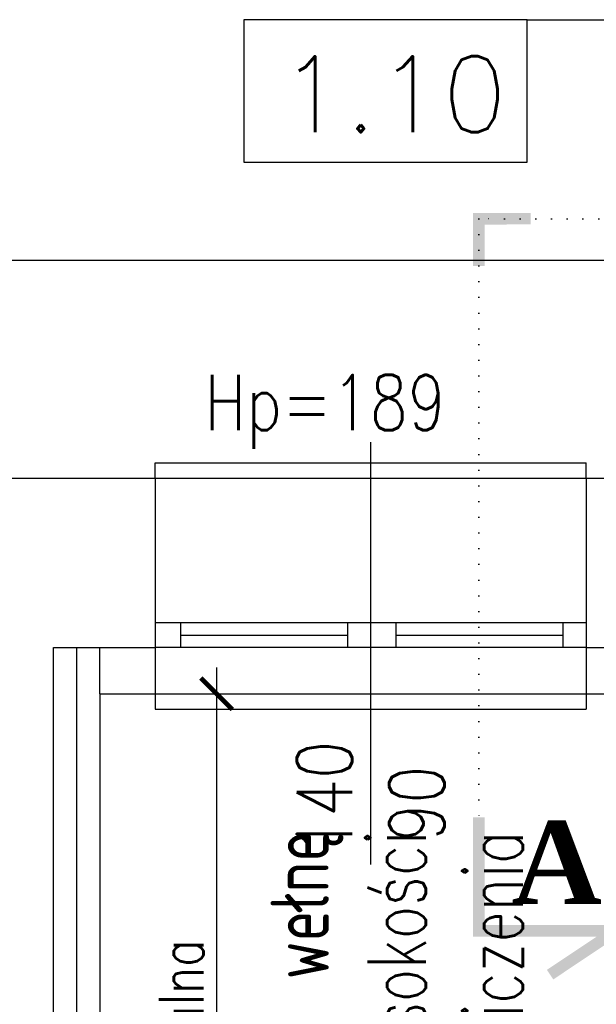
# Model space of a CAD drawing. Header units: millimetres. Extents: x 31969 to 285678, y -69766 to -1123.
# Tile 83 of 161: x 141787 to 141974, y -10776 to -10456. Entities that reach past the tile are written whole.
import ezdxf
from ezdxf.lldxf.tags import DXFTag

# ---------------------------------------------------------------- set-up
doc = ezdxf.new("R2010")
doc.units = ezdxf.units.MM
doc.linetypes.add('DOT', pattern=[0.25, 0, -0.25])
for name, color, linetype in [('a-izolacja 1', 3, 'Continuous'), ('a-opis 1', 3, 'Continuous'), ('a-opis 2', 1, 'Continuous'), ('a-opis 3', 15, 'Continuous'), ('a-opis stolarki 1', 3, 'Continuous'), ('a-przekrój 2', 251, 'Continuous'), ('a-stolarka okienna', 3, 'Continuous'), ('a-szkło', 4, 'Continuous'), ('a-wymiary', 11, 'Continuous'), ('a-ściany istniejące murowane', 6, 'Continuous')]:
    doc.layers.add(name, color=color, linetype=linetype)
doc.styles.add('MAREK', font='simplex.shx')
doc.styles.add('RS01507', font='romans.shx', dxfattribs={"width": 0.7, "height": 0.15})
doc.styles.add('STYLE2', font='timesbd.ttf')
doc.styles.add('WYMIAR', font='romans.shx', dxfattribs={"width": 0.8})
doc.linetypes.add('BATTING', pattern='A,0.0001,-0.1,[134,ltypeshp.shx,S=0.1,R=0,X=-0.1,Y=0],-0.2,[134,ltypeshp.shx,S=0.1,R=180,X=0.1,Y=0],-0.1', length=0.4001)
tags = doc.linetypes.add('DASHED', pattern=[0.75, 0.5, -0.25]).pattern_tags.tags
tags[6:7] = [DXFTag(74, 4), DXFTag(75, 0), DXFTag(340, '0'), DXFTag(46, 1.0), DXFTag(50, 0.0), DXFTag(44, 0.0), DXFTag(45, 0.0)]
tags[4:5] = [DXFTag(74, 4), DXFTag(75, 0), DXFTag(340, '0'), DXFTag(46, 1.0), DXFTag(50, 0.0), DXFTag(44, 0.0), DXFTag(45, 0.0)]
doc.dimstyles.new('MAREK', dxfattribs={"dimscale": 0.85, "dimtxt": 17, "dimasz": 12, "dimexe": 10, "dimexo": 0.625, "dimgap": 5, "dimtad": 1, "dimdec": 1, "dimdsep": 46, "dimtxsty": 'MAREK', "dimblk1": 'ARCHTICK', "dimblk2": 'ARCHTICK', "dimsah": 1, "dimcen": 2.5, "dimdle": 10, "dimadec": 0, "dimazin": 0, "dimtfac": 1, "dimtdec": 1, "dimtmove": 1, "dimatfit": 3, "dimldrblk": 'ARCHTICK', "dimfxl": 0, "dimtolj": 1, "dimtzin": 0, "dimarcsym": 0})

# ---------------------------------------------------------------- blocks, each defined once
blk = doc.blocks.new('_ARCHTICK')
at = {"color": 0, "linetype": 'ByBlock', "const_width": 0.15}
blk.add_lwpolyline([(-0.5, -0.5), (0.5, 0.5)], dxfattribs=at)
blk = doc.blocks.new('*D118')
at = {"layer": 'a-wymiary', "color": 0, "lineweight": -2, "ltscale": 100}
for p, q in [((140928.07, -10542.86), (140928.07, -10525.86)), ((141986.07, -10542.86), (141986.07, -10525.86)), ((141994.57, -10534.36), (140919.57, -10534.36))]:
    blk.add_line(p, q, dxfattribs=at)
at = {"layer": 'DEFPOINTS', "color": 0, "ltscale": 100}
for p in [(140928.07, -10534.36), (140928.07, -10544.14), (141986.07, -10544.14)]:
    blk.add_point(p, dxfattribs=at)
at = {"layer": 'a-wymiary', "color": 0, "lineweight": -2, "ltscale": 100, "xscale": 10.2, "yscale": 10.2, "zscale": 10.2, "rotation": 180}
blk.add_blockref('_ARCHTICK', (140928.07, -10534.36), dxfattribs=at)
at = {"layer": 'a-wymiary', "color": 0, "lineweight": -2, "ltscale": 100, "xscale": 10.2, "yscale": 10.2, "zscale": 10.2}
blk.add_blockref('_ARCHTICK', (141986.07, -10534.36), dxfattribs=at)
at = {"layer": 'a-wymiary', "color": 0, "ltscale": 100, "insert": (141457.07, -10522.88), "char_height": 14.45, "attachment_point": 5, "style": 'MAREK'}
blk.add_mtext('\\A1;1058', dxfattribs=at)
blk = doc.blocks.new('*D119')
at = {"layer": 'a-wymiary', "color": 0, "lineweight": -2, "ltscale": 100}
for p, q in [((141851.02, -10666.6), (141851.02, -11083.6)), ((141842.52, -10675.1), (141859.52, -10675.1)), ((141842.52, -11075.1), (141859.52, -11075.1))]:
    blk.add_line(p, q, dxfattribs=at)
at = {"layer": 'DEFPOINTS', "color": 0, "ltscale": 100}
for p in [(141831.07, -10675.1), (141831.07, -11075.1), (141851.02, -11075.1)]:
    blk.add_point(p, dxfattribs=at)
at = {"layer": 'a-wymiary', "color": 0, "lineweight": -2, "ltscale": 100, "xscale": 10.2, "yscale": 10.2, "zscale": 10.2}
for p, rotation in [((141851.02, -10675.1), 90), ((141851.02, -11075.1), 270)]:
    blk.add_blockref('_ARCHTICK', p, dxfattribs=dict(at, rotation=rotation))
at = {"layer": 'a-wymiary', "color": 0, "ltscale": 100, "insert": (141839.54, -10875.1), "char_height": 14.45, "attachment_point": 5, "rotation": 90, "style": 'MAREK'}
blk.add_mtext('\\A1;{\\W0.75;Pas min.400cm wełna mineralna}', dxfattribs=at)

msp = doc.modelspace()

# ---------------------------------------------------------------- linework, layer by layer
at = {"layer": 'a-izolacja 1'}
for p, q in [((141971.07, -10660.1), (142068.07, -10660.1)), ((141813.07, -10675.1), (141813.07, -11075.1))]:
    msp.add_line(p, q, dxfattribs=at)
at = {"layer": 'a-opis 1', "linetype": 'DOT', "ltscale": 20}
for p, q in [((142148.5, -10520.85), (141936.15, -10520.85)), ((141936.15, -10520.85), (141936.15, -10715.2))]:
    msp.add_line(p, q, dxfattribs=at)
at = {"layer": 'a-opis 2', "const_width": 3.74}
for points in [[(141953.03, -10520.83), (141936.15, -10520.85), (141936.18, -10536.22)], [(141936.15, -10715.2), (141936.17, -10752.08), (141980.67, -10752.05), (141959.32, -10766.29)]]:
    msp.add_lwpolyline(points, dxfattribs=at)
at = {"layer": 'a-opis 3'}
msp.add_line((141951.83, -10456.2), (142080.41, -10456.2), dxfattribs=at)
msp.add_lwpolyline([(141951.83, -10456.2), (141859.92, -10456.2), (141859.92, -10502.44), (141951.83, -10502.44)], close=True, dxfattribs=at)
at = {"layer": 'a-opis stolarki 1'}
msp.add_line((141901.07, -10730.53), (141901.07, -10593.4), dxfattribs=at)
msp.add_line((141901.07, -10730.53), (141901.07, -10593.4), dxfattribs=at)
at = {"layer": 'a-przekrój 2', "linetype": 'BATTING', "ltscale": 15}
msp.add_line((141805.57, -10660.1), (141805.57, -11075.1), dxfattribs=at)
at = {"layer": 'a-stolarka okienna', "ltscale": 40}
for p, q in [((141831.07, -10605.1), (141831.07, -10600.1)), ((141831.07, -10600.1), (141971.07, -10600.1)), ((141971.07, -10605.1), (141971.07, -10600.1)), ((141831.07, -10675.1), (141831.07, -10680.1)), ((141971.07, -10675.1), (141971.07, -10680.1)), ((141831.07, -10680.1), (141971.07, -10680.1))]:
    msp.add_line(p, q, dxfattribs=at)
at = {"layer": 'a-stolarka okienna', "linetype": 'DASHED', "lineweight": 25, "ltscale": 20}
for p, q in [((141831.07, -10605.1), (141971.07, -10605.1)), ((141831.07, -10675.1), (141971.07, -10675.1))]:
    msp.add_line(p, q, dxfattribs=at)
at = {"layer": 'a-stolarka okienna'}
for p, q in [((141970.85, -10652.1), (141831.07, -10652.1)), ((141839.3, -10652.1), (141839.3, -10660.1)), ((141893.52, -10652.1), (141893.52, -10660.1)), ((141909.18, -10652.1), (141909.18, -10660.1)), ((141963.41, -10652.1), (141963.41, -10660.1)), ((141971.07, -10660.1), (141831.07, -10660.1))]:
    msp.add_line(p, q, dxfattribs=at)
at = {"layer": 'a-szkło', "ltscale": 2}
for p, q in [((141839.3, -10656.1), (141893.52, -10656.1)), ((141909.18, -10656.1), (141963.3, -10656.1))]:
    msp.add_line(p, q, dxfattribs=at)
at = {"layer": 'a-ściany istniejące murowane'}
for p, q in [((141146.07, -10605.1), (141831.07, -10605.1)), ((141831.07, -10605.1), (141831.07, -10675.1)), ((141971.07, -10605.1), (141986.07, -10605.1)), ((141971.07, -10605.1), (141971.07, -10675.1)), ((141798.07, -10660.1), (141831.07, -10660.1)), ((141798.07, -11075.1), (141798.07, -10660.1)), ((141813.07, -10675.1), (141813.07, -10660.1)), ((141813.07, -10675.1), (141831.07, -10675.1)), ((141971.07, -10675.1), (142068.07, -10675.1))]:
    msp.add_line(p, q, dxfattribs=at)

# ---------------------------------------------------------------- texts
at = {"layer": 'a-opis 1', "ltscale": 40, "insert": (141956.81, -10719.57), "char_height": 18.9125, "attachment_point": 9, "rotation": 90, "style": 'RS01507'}
msp.add_mtext_dynamic_manual_height_columns('\\pt94.563;Wymiana styropianu na wełnę mineralną na całej wysokości kondygnacji podpiwniczenia', width=388.2025, gutter_width=12.5, heights=[0], dxfattribs=at)
at = {"layer": 'a-opis 2', "style": 'STYLE2', "text_generation_flag": 6}
msp.add_text('A', height=26.96, rotation=180.0686, dxfattribs=at).set_placement((141946.78, -10743.38))
at = {"layer": 'a-opis 3', "style": 'MAREK'}
msp.add_text('1.10', height=24.659, dxfattribs=at).set_placement((141871.39, -10492.73))
at = {"layer": 'a-opis stolarki 1', "insert": (141925.44, -10595.53), "char_height": 18, "width": 35.8438, "attachment_point": 9, "style": 'WYMIAR'}
msp.add_mtext('Hp=189', dxfattribs=at)
at = {"layer": 'a-opis stolarki 1', "insert": (141925.05, -10727.41), "char_height": 18, "width": 35.8438, "attachment_point": 7, "rotation": 90, "style": 'WYMIAR'}
msp.add_mtext('{\\W0.995659; }\\P 140\\P{\\W0.34804; }90', dxfattribs=at)

# ---------------------------------------------------------------- dimensions: what is measured, and where the dimension line sits
at = {"layer": 'a-wymiary', "ltscale": 100}
dim = msp.add_linear_dim(base=(140928.07, -10534.36), p1=(141986.07, -10544.14), p2=(140928.07, -10544.14), dimstyle='MAREK', dxfattribs=at)
dim.commit()
dim.dimension.update_dxf_attribs({"geometry": '*D118', "text_midpoint": (141457.07, -10522.88)})
dim = msp.add_aligned_dim(p1=(141831.07, -10675.1), p2=(141831.07, -11075.1), distance=19.94, text='{\\W0.75;Pas min.400cm wełna mineralna}', dimstyle='MAREK', dxfattribs=at)
dim.commit()
dim.dimension.update_dxf_attribs({"geometry": '*D119', "text_midpoint": (141839.54, -10875.1)})

doc.saveas('drawing.dxf')
